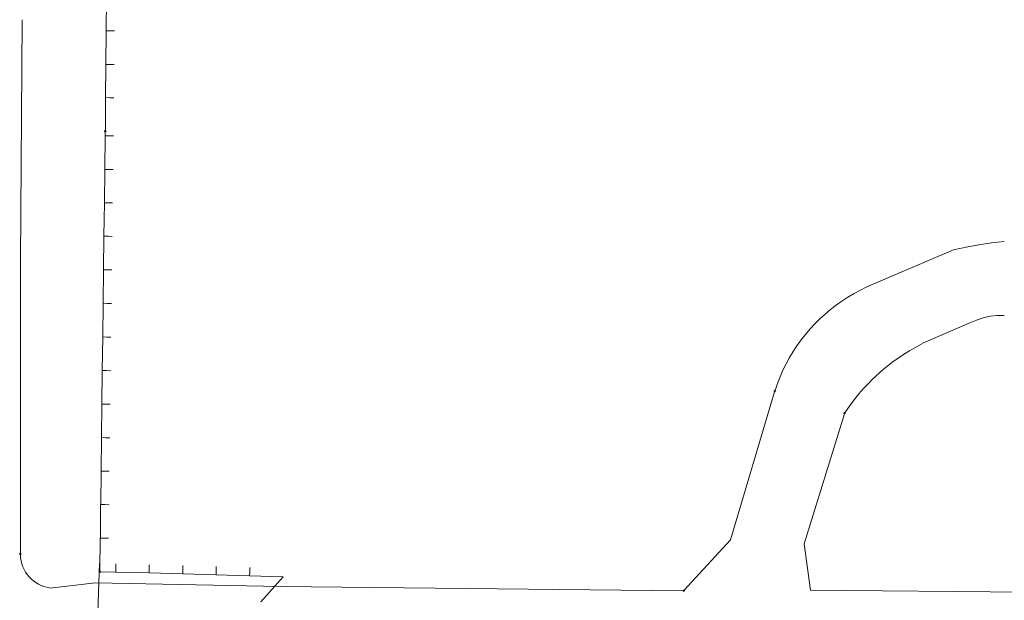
# Model space of a CAD drawing. Header units: metres. Extents: x -15 to 143, y -45 to 47.
# Tile 28 of 41: x 87.49 to 89.6, y 30.05 to 31.3. Entities that reach past the tile are written whole.
import ezdxf

# ---------------------------------------------------------------- set-up
doc = ezdxf.new("R2010")
doc.units = ezdxf.units.M
doc.header["$LTSCALE"] = 0.0125
doc.layers.add('X_YYY_STF_8', color=7, linetype='Continuous', lineweight=9)

# ---------------------------------------------------------------- blocks, each defined once
blk = doc.blocks.new('Ü_Plan_W')
at = {"layer": 'X_YYY_STF_8', "linetype": 'Continuous', "lineweight": 0}
for points in [[(0.1818, 4.2096), (0.181, 4.2084), (0.1797, 4.2084), (0.1793, 4.2096), (0.1797, 4.2105), (0.181, 4.2105)], [(1.3799, 3.7448), (1.379, 3.7435), (1.3782, 3.7435), (1.3773, 3.7448), (1.3782, 3.7457), (1.379, 3.7457), (1.3799, 3.7448)], [(1.5047, 3.705), (1.5039, 3.7038), (1.5026, 3.7038), (1.5022, 3.705), (1.5026, 3.7059), (1.5039, 3.7059)], [(0.0298, 3.4536), (0.029, 3.4523), (0.0277, 3.4523), (0.0273, 3.4536), (0.0277, 3.4544), (0.029, 3.4544), (0.0298, 3.4536)], [(1.2173, 3.3875), (1.2164, 3.3867), (1.2152, 3.3867), (1.2143, 3.3875), (1.2152, 3.3888), (1.2164, 3.3888), (1.2173, 3.3875)]]:
    blk.add_hatch(color=256, dxfattribs=at).paths.add_polyline_path(points, flags=0)
at = {"layer": 'X_YYY_STF_8', "linetype": 'Continuous', "lineweight": 9}
blk.add_hatch(color=256, dxfattribs=at).paths.add_polyline_path([(0.1721, 3.4214), (0.1712, 3.4205), (0.17, 3.4205), (0.1695, 3.4214), (0.17, 3.4227), (0.1712, 3.4227), (0.1721, 3.4214)], flags=0)
at = {"layer": 'X_YYY_STF_8', "linetype": 'Continuous', "lineweight": 0}
for p, q in [((0.1822, 4.3896), (0.1827, 4.4497)), ((0.1814, 4.3294), (0.1822, 4.3896)), ((0.1822, 4.3896), (0.1822, 4.3896)), ((0.1894, 4.3896), (0.1971, 4.3896)), ((0.181, 4.2698), (0.1814, 4.3294)), ((0.1814, 4.3294), (0.1814, 4.3292)), ((0.189, 4.3294), (0.1966, 4.3294)), ((0.1806, 4.2109), (0.181, 4.2693)), ((0.181, 4.2693), (0.181, 4.2698)), ((0.1886, 4.2693), (0.1958, 4.2693)), ((0.1797, 4.1415), (0.1801, 4.2016)), ((0.1801, 4.2016), (0.1801, 4.2084)), ((0.1801, 4.2016), (0.1801, 4.2014)), ((0.1814, 4.2096), (0.1814, 4.2094)), ((0.1877, 4.2016), (0.1954, 4.2012)), ((0.1789, 4.0818), (0.1797, 4.1415)), ((0.1797, 4.1415), (0.1797, 4.1415)), ((0.1869, 4.1415), (0.1945, 4.1415)), ((0.178, 4.0217), (0.1789, 4.0818)), ((0.1789, 4.0818), (0.1789, 4.0816)), ((0.1865, 4.0814), (0.1937, 4.0814)), ((0.1776, 3.9616), (0.178, 4.0217)), ((0.178, 4.0217), (0.178, 4.0215)), ((0.1856, 4.0217), (0.1928, 4.0213)), ((1.6986, 3.9975), (1.7211, 4.0022)), ((1.7211, 4.0022), (1.7435, 4.0064)), ((1.7435, 4.0064), (1.7664, 4.0098)), ((1.7664, 4.0098), (1.7892, 4.0124)), ((1.6986, 3.9975), (1.5433, 3.9311)), ((0.0286, 3.4544), (0.0286, 3.9785)), ((0.1767, 3.9019), (0.1772, 3.9616)), ((0.1772, 3.9616), (0.1776, 3.9616)), ((0.1848, 3.9616), (0.1924, 3.9616)), ((0.1759, 3.8418), (0.1767, 3.9015)), ((0.1767, 3.9015), (0.1767, 3.9019)), ((0.1839, 3.9015), (0.1916, 3.9015)), ((1.7515, 3.8761), (1.7638, 3.8786)), ((1.7638, 3.8786), (1.7765, 3.8799)), ((1.7765, 3.8799), (1.7892, 3.8799)), ((1.6449, 3.8308), (1.7278, 3.8667)), ((1.7278, 3.8667), (1.7397, 3.8718)), ((1.7397, 3.8718), (1.7515, 3.8761)), ((0.175, 3.7816), (0.1759, 3.8418)), ((0.1759, 3.8418), (0.1759, 3.8416)), ((0.1835, 3.8413), (0.1907, 3.8413)), ((0.1746, 3.7215), (0.175, 3.7816)), ((0.175, 3.7816), (0.175, 3.7814)), ((0.1827, 3.7816), (0.1903, 3.7812)), ((1.3782, 3.7435), (1.299, 3.4785)), ((1.3794, 3.7448), (1.3794, 3.7446)), ((0.1738, 3.6618), (0.1746, 3.7215)), ((0.1746, 3.7215), (0.1746, 3.7215)), ((0.1818, 3.7215), (0.1894, 3.7215)), ((1.4311, 3.4713), (1.503, 3.7038)), ((1.5043, 3.705), (1.5043, 3.7048)), ((0.1729, 3.6017), (0.1738, 3.6614)), ((0.1738, 3.6614), (0.1738, 3.6618)), ((0.181, 3.6614), (0.1886, 3.6614)), ((0.1725, 3.5416), (0.1729, 3.6017)), ((0.1729, 3.6017), (0.1729, 3.6015)), ((0.1806, 3.6013), (0.1877, 3.6013)), ((0.1717, 3.4815), (0.1721, 3.5416)), ((0.1721, 3.5416), (0.1725, 3.5416)), ((0.1797, 3.5416), (0.1873, 3.5412)), ((0.1712, 3.4815), (0.1717, 3.4815)), ((0.1789, 3.4815), (0.1865, 3.4815)), ((1.299, 3.4785), (1.2164, 3.3884)), ((1.4425, 3.3884), (1.4311, 3.4713)), ((0.1992, 3.4282), (0.1992, 3.4358)), ((0.1717, 3.4218), (0.1717, 3.4214)), ((0.1992, 3.421), (0.1721, 3.4214)), ((0.2589, 3.4193), (0.1988, 3.421)), ((0.1988, 3.421), (0.1992, 3.421)), ((0.319, 3.4176), (0.2589, 3.4193)), ((0.2589, 3.4193), (0.2589, 3.4193)), ((0.2593, 3.4265), (0.2593, 3.4341)), ((0.319, 3.4248), (0.3194, 3.4324)), ((0.3791, 3.4235), (0.3791, 3.4307)), ((0.4392, 3.4218), (0.4392, 3.4294)), ((0.1632, 3.4015), (0.0811, 3.3922)), ((0.4934, 3.3951), (0.1632, 3.4015)), ((0.3791, 3.4159), (0.319, 3.4176)), ((0.319, 3.4176), (0.319, 3.4176)), ((0.4388, 3.4142), (0.3787, 3.4159)), ((0.3787, 3.4159), (0.3791, 3.4159)), ((0.4989, 3.4125), (0.4388, 3.4142)), ((0.4388, 3.4142), (0.4388, 3.4142)), ((1.2148, 3.3875), (0.4934, 3.3951)), ((1.2169, 3.3879), (1.2169, 3.3875)), ((2.1541, 3.3824), (1.4425, 3.3884))]:
    blk.add_line(p, q, dxfattribs=at)
at = {"layer": 'X_YYY_STF_8', "linetype": 'Continuous', "lineweight": 5}
blk.add_line((0.0286, 3.9785), (0.032, 4.409), dxfattribs=at)
at = {"layer": 'X_YYY_STF_8', "linetype": 'Continuous', "lineweight": 13}
for p, q in [((0.1822, 4.3896), (0.1894, 4.3896)), ((0.1814, 4.3294), (0.189, 4.3294)), ((0.181, 4.2698), (0.1886, 4.2693)), ((0.1801, 4.2016), (0.1877, 4.2016)), ((0.1797, 4.1415), (0.1869, 4.1415)), ((0.1789, 4.0818), (0.1865, 4.0814)), ((0.178, 4.0217), (0.1856, 4.0217)), ((0.1776, 3.9616), (0.1848, 3.9616)), ((0.1767, 3.9019), (0.1839, 3.9015)), ((0.1759, 3.8418), (0.1835, 3.8413)), ((0.175, 3.7816), (0.1827, 3.7816)), ((0.1746, 3.7215), (0.1818, 3.7215)), ((0.1738, 3.6618), (0.181, 3.6614)), ((0.1729, 3.6017), (0.1806, 3.6013)), ((0.1725, 3.5416), (0.1797, 3.5416)), ((0.1717, 3.4815), (0.1789, 3.4815)), ((0.1992, 3.421), (0.1992, 3.4282)), ((0.2589, 3.4193), (0.2593, 3.4265)), ((0.319, 3.4176), (0.319, 3.4248)), ((0.3791, 3.4159), (0.3791, 3.4235)), ((0.4388, 3.4142), (0.4392, 3.4218))]:
    blk.add_line(p, q, dxfattribs=at)
at = {"layer": 'X_YYY_STF_8', "linetype": 'Continuous', "lineweight": 9}
for p, q in [((0.1822, 4.3896), (0.1822, 4.3896)), ((0.1814, 4.3294), (0.1814, 4.3292)), ((0.181, 4.2693), (0.181, 4.2698)), ((0.1801, 4.2016), (0.1801, 4.2014)), ((0.1797, 4.1415), (0.1797, 4.1415)), ((0.1789, 4.0818), (0.1789, 4.0816)), ((0.178, 4.0217), (0.178, 4.0215)), ((0.1772, 3.9616), (0.1776, 3.9616)), ((0.1767, 3.9015), (0.1767, 3.9019)), ((0.1759, 3.8418), (0.1759, 3.8416)), ((0.175, 3.7816), (0.175, 3.7814)), ((0.1746, 3.7215), (0.1746, 3.7215)), ((0.1738, 3.6614), (0.1738, 3.6618)), ((0.1729, 3.6017), (0.1729, 3.6015)), ((0.1721, 3.5416), (0.1725, 3.5416)), ((0.1708, 3.4227), (0.1712, 3.4815)), ((0.1712, 3.4815), (0.1717, 3.4815)), ((0.0294, 3.4536), (0.0294, 3.4534)), ((0.1988, 3.421), (0.1992, 3.421)), ((0.2589, 3.4193), (0.2589, 3.4193)), ((0.319, 3.4176), (0.319, 3.4176)), ((0.3787, 3.4159), (0.3791, 3.4159)), ((0.4388, 3.4142), (0.4388, 3.4142)), ((0.4989, 3.4125), (0.4591, 3.3676))]:
    blk.add_line(p, q, dxfattribs=at)
at = {"layer": 'X_YYY_STF_8', "linetype": 'Continuous', "lineweight": 18}
blk.add_line((0.1624, 3.2148), (0.17, 3.4366), dxfattribs=at)
at = {"layer": 'X_YYY_STF_8', "linetype": 'Continuous', "lineweight": 0}
for points in [[(0.1793, 4.2096), (0.1793, 4.2098), (0.1793, 4.2099), (0.1793, 4.21), (0.1793, 4.2101), (0.1794, 4.2102), (0.1794, 4.2103), (0.1794, 4.2104), (0.1795, 4.2105), (0.1795, 4.2105), (0.1795, 4.2106), (0.1796, 4.2107), (0.1796, 4.2107), (0.1797, 4.2108), (0.1798, 4.2108), (0.1798, 4.2108), (0.1799, 4.2109), (0.1799, 4.2109), (0.18, 4.2109), (0.1801, 4.2109), (0.1801, 4.2109)], [(0.1801, 4.2109), (0.1803, 4.2109), (0.1804, 4.2109), (0.1805, 4.2109), (0.1806, 4.2109), (0.1807, 4.2108), (0.1808, 4.2108), (0.1809, 4.2108), (0.1809, 4.2107), (0.181, 4.2107), (0.1811, 4.2106), (0.1811, 4.2105), (0.1812, 4.2105), (0.1812, 4.2104), (0.1813, 4.2103), (0.1813, 4.2102), (0.1813, 4.2101), (0.1814, 4.21), (0.1814, 4.2099), (0.1814, 4.2098), (0.1814, 4.2096)], [(0.1814, 4.2096), (0.1814, 4.2096), (0.1814, 4.2095), (0.1814, 4.2094), (0.1813, 4.2094), (0.1813, 4.2093), (0.1813, 4.2093), (0.1812, 4.2092), (0.1812, 4.2092), (0.1811, 4.2091), (0.1811, 4.2091), (0.181, 4.209), (0.1809, 4.209), (0.1809, 4.2089), (0.1808, 4.2089), (0.1807, 4.2089), (0.1806, 4.2088), (0.1805, 4.2088), (0.1804, 4.2088), (0.1803, 4.2088), (0.1801, 4.2088)], [(1.379, 3.7461), (1.3832, 3.7583), (1.3879, 3.7702), (1.393, 3.782), (1.3987, 3.7934), (1.4047, 3.8046), (1.4113, 3.8155), (1.4182, 3.826), (1.4256, 3.8363), (1.4334, 3.8463), (1.4416, 3.8559), (1.4502, 3.8652), (1.4592, 3.8741), (1.4685, 3.8826), (1.4782, 3.8908), (1.4883, 3.8985), (1.4986, 3.9059), (1.5093, 3.9129), (1.5203, 3.9194), (1.5317, 3.9255), (1.5433, 3.9311)], [(1.5039, 3.7059), (1.5093, 3.7138), (1.5148, 3.7216), (1.5206, 3.7292), (1.5266, 3.7366), (1.5327, 3.7439), (1.539, 3.751), (1.5455, 3.7579), (1.5522, 3.7647), (1.5591, 3.7713), (1.5661, 3.7777), (1.5733, 3.7839), (1.5807, 3.7899), (1.5882, 3.7957), (1.5959, 3.8014), (1.6037, 3.8068), (1.6116, 3.812), (1.6197, 3.817), (1.628, 3.8218), (1.6364, 3.8264), (1.6449, 3.8308)], [(1.3773, 3.7448), (1.3773, 3.7449), (1.3773, 3.7451), (1.3773, 3.7452), (1.3774, 3.7453), (1.3774, 3.7454), (1.3774, 3.7455), (1.3775, 3.7455), (1.3775, 3.7456), (1.3776, 3.7457), (1.3776, 3.7458), (1.3777, 3.7458), (1.3778, 3.7459), (1.3779, 3.7459), (1.3779, 3.746), (1.378, 3.746), (1.3781, 3.746), (1.3782, 3.7461), (1.3783, 3.7461), (1.3785, 3.7461), (1.3786, 3.7461)], [(1.3786, 3.744), (1.3785, 3.744), (1.3783, 3.744), (1.3782, 3.744), (1.3781, 3.744), (1.378, 3.744), (1.3779, 3.7441), (1.3779, 3.7441), (1.3778, 3.7441), (1.3777, 3.7442), (1.3776, 3.7442), (1.3776, 3.7443), (1.3775, 3.7443), (1.3775, 3.7444), (1.3774, 3.7444), (1.3774, 3.7445), (1.3774, 3.7446), (1.3773, 3.7446), (1.3773, 3.7447), (1.3773, 3.7448), (1.3773, 3.7448)], [(1.3786, 3.7461), (1.3786, 3.7461), (1.3787, 3.7461), (1.3788, 3.7461), (1.3788, 3.746), (1.3789, 3.746), (1.379, 3.746), (1.379, 3.7459), (1.3791, 3.7459), (1.3791, 3.7458), (1.3792, 3.7458), (1.3792, 3.7457), (1.3793, 3.7456), (1.3793, 3.7455), (1.3793, 3.7455), (1.3794, 3.7454), (1.3794, 3.7453), (1.3794, 3.7452), (1.3794, 3.7451), (1.3794, 3.7449), (1.3794, 3.7448)], [(1.3794, 3.7448), (1.3794, 3.7448), (1.3794, 3.7447), (1.3794, 3.7446), (1.3794, 3.7446), (1.3794, 3.7445), (1.3793, 3.7444), (1.3793, 3.7444), (1.3793, 3.7443), (1.3792, 3.7443), (1.3792, 3.7442), (1.3791, 3.7442), (1.3791, 3.7441), (1.379, 3.7441), (1.379, 3.7441), (1.3789, 3.744), (1.3788, 3.744), (1.3788, 3.744), (1.3787, 3.744), (1.3786, 3.744), (1.3786, 3.744)], [(1.5022, 3.705), (1.5022, 3.7051), (1.5022, 3.7053), (1.5022, 3.7054), (1.5022, 3.7055), (1.5023, 3.7056), (1.5023, 3.7057), (1.5023, 3.7058), (1.5024, 3.7058), (1.5024, 3.7059), (1.5025, 3.706), (1.5025, 3.706), (1.5026, 3.7061), (1.5026, 3.7061), (1.5027, 3.7062), (1.5027, 3.7062), (1.5028, 3.7062), (1.5029, 3.7063), (1.5029, 3.7063), (1.503, 3.7063), (1.503, 3.7063)], [(1.503, 3.7042), (1.503, 3.7042), (1.5029, 3.7042), (1.5029, 3.7042), (1.5028, 3.7042), (1.5027, 3.7043), (1.5027, 3.7043), (1.5026, 3.7043), (1.5026, 3.7044), (1.5025, 3.7044), (1.5025, 3.7044), (1.5024, 3.7045), (1.5024, 3.7045), (1.5023, 3.7046), (1.5023, 3.7047), (1.5023, 3.7047), (1.5022, 3.7048), (1.5022, 3.7048), (1.5022, 3.7049), (1.5022, 3.705), (1.5022, 3.705)], [(1.503, 3.7063), (1.5032, 3.7063), (1.5033, 3.7063), (1.5034, 3.7063), (1.5035, 3.7062), (1.5036, 3.7062), (1.5037, 3.7062), (1.5038, 3.7061), (1.5039, 3.7061), (1.5039, 3.706), (1.504, 3.706), (1.5041, 3.7059), (1.5041, 3.7058), (1.5042, 3.7058), (1.5042, 3.7057), (1.5042, 3.7056), (1.5043, 3.7055), (1.5043, 3.7054), (1.5043, 3.7053), (1.5043, 3.7051), (1.5043, 3.705)], [(1.5043, 3.705), (1.5043, 3.705), (1.5043, 3.7049), (1.5043, 3.7048), (1.5042, 3.7048), (1.5042, 3.7047), (1.5041, 3.7047), (1.5041, 3.7046), (1.504, 3.7045), (1.5039, 3.7045), (1.5038, 3.7044), (1.5038, 3.7044), (1.5037, 3.7044), (1.5036, 3.7043), (1.5035, 3.7043), (1.5034, 3.7043), (1.5033, 3.7042), (1.5033, 3.7042), (1.5032, 3.7042), (1.5031, 3.7042), (1.503, 3.7042)], [(0.1695, 3.4218), (0.1695, 3.4219), (0.1696, 3.4219), (0.1696, 3.422), (0.1696, 3.4221), (0.1696, 3.4221), (0.1696, 3.4222), (0.1697, 3.4222), (0.1697, 3.4223), (0.1698, 3.4223), (0.1698, 3.4224), (0.1699, 3.4224), (0.1699, 3.4225), (0.17, 3.4225), (0.17, 3.4226), (0.1701, 3.4226), (0.1701, 3.4226), (0.1702, 3.4226), (0.1703, 3.4227), (0.1703, 3.4227), (0.1704, 3.4227)], [(0.1704, 3.4205), (0.1703, 3.4205), (0.1703, 3.4206), (0.1702, 3.4206), (0.1701, 3.4206), (0.1701, 3.4206), (0.17, 3.4207), (0.17, 3.4207), (0.1699, 3.4207), (0.1699, 3.4208), (0.1698, 3.4209), (0.1698, 3.4209), (0.1697, 3.421), (0.1697, 3.4211), (0.1696, 3.4212), (0.1696, 3.4213), (0.1696, 3.4214), (0.1696, 3.4215), (0.1696, 3.4216), (0.1695, 3.4217), (0.1695, 3.4218)], [(0.1704, 3.4227), (0.1705, 3.4227), (0.1706, 3.4227), (0.1707, 3.4226), (0.1708, 3.4226), (0.1709, 3.4226), (0.171, 3.4226), (0.1711, 3.4225), (0.1712, 3.4225), (0.1713, 3.4224), (0.1713, 3.4224), (0.1714, 3.4223), (0.1715, 3.4223), (0.1715, 3.4222), (0.1715, 3.4222), (0.1716, 3.4221), (0.1716, 3.4221), (0.1716, 3.422), (0.1717, 3.4219), (0.1717, 3.4219), (0.1717, 3.4218)], [(0.1717, 3.4214), (0.1717, 3.4213), (0.1717, 3.4213), (0.1716, 3.4212), (0.1716, 3.4211), (0.1716, 3.4211), (0.1715, 3.421), (0.1715, 3.421), (0.1715, 3.4209), (0.1714, 3.4209), (0.1713, 3.4208), (0.1713, 3.4208), (0.1712, 3.4207), (0.1711, 3.4207), (0.171, 3.4206), (0.1709, 3.4206), (0.1708, 3.4206), (0.1707, 3.4206), (0.1706, 3.4206), (0.1705, 3.4205), (0.1704, 3.4205)], [(1.2143, 3.3879), (1.2143, 3.388), (1.2144, 3.3881), (1.2144, 3.3881), (1.2144, 3.3882), (1.2145, 3.3883), (1.2145, 3.3883), (1.2146, 3.3884), (1.2147, 3.3884), (1.2147, 3.3885), (1.2148, 3.3885), (1.2149, 3.3886), (1.215, 3.3886), (1.2151, 3.3887), (1.2151, 3.3887), (1.2152, 3.3887), (1.2153, 3.3887), (1.2154, 3.3888), (1.2155, 3.3888), (1.2155, 3.3888), (1.2156, 3.3888)], [(1.2156, 3.3867), (1.2155, 3.3867), (1.2155, 3.3867), (1.2154, 3.3867), (1.2153, 3.3867), (1.2152, 3.3868), (1.2151, 3.3868), (1.2151, 3.3868), (1.215, 3.3869), (1.2149, 3.3869), (1.2148, 3.387), (1.2147, 3.3871), (1.2147, 3.3871), (1.2146, 3.3872), (1.2145, 3.3873), (1.2145, 3.3874), (1.2144, 3.3875), (1.2144, 3.3876), (1.2144, 3.3877), (1.2143, 3.3878), (1.2143, 3.3879)], [(1.2156, 3.3888), (1.2157, 3.3888), (1.2158, 3.3888), (1.216, 3.3888), (1.2161, 3.3887), (1.2162, 3.3887), (1.2163, 3.3887), (1.2163, 3.3887), (1.2164, 3.3886), (1.2165, 3.3886), (1.2166, 3.3885), (1.2166, 3.3885), (1.2167, 3.3884), (1.2167, 3.3884), (1.2168, 3.3883), (1.2168, 3.3883), (1.2168, 3.3882), (1.2168, 3.3881), (1.2169, 3.3881), (1.2169, 3.388), (1.2169, 3.3879)], [(1.2169, 3.3875), (1.2169, 3.3875), (1.2168, 3.3874), (1.2168, 3.3873), (1.2168, 3.3873), (1.2167, 3.3872), (1.2167, 3.3872), (1.2166, 3.3871), (1.2165, 3.387), (1.2165, 3.387), (1.2164, 3.3869), (1.2163, 3.3869), (1.2162, 3.3868), (1.2161, 3.3868), (1.2161, 3.3868), (1.216, 3.3867), (1.2159, 3.3867), (1.2158, 3.3867), (1.2157, 3.3867), (1.2157, 3.3867), (1.2156, 3.3867)]]:
    blk.add_lwpolyline(points, dxfattribs=at)
for points in [[(0.1818, 4.2096), (0.181, 4.2084), (0.1797, 4.2084), (0.1793, 4.2096), (0.1797, 4.2105), (0.181, 4.2105)], [(1.3799, 3.7448), (1.379, 3.7435), (1.3782, 3.7435), (1.3773, 3.7448), (1.3782, 3.7457), (1.379, 3.7457), (1.3799, 3.7448)], [(1.5047, 3.705), (1.5039, 3.7038), (1.5026, 3.7038), (1.5022, 3.705), (1.5026, 3.7059), (1.5039, 3.7059)], [(0.0298, 3.4536), (0.029, 3.4523), (0.0277, 3.4523), (0.0273, 3.4536), (0.0277, 3.4544), (0.029, 3.4544), (0.0298, 3.4536)], [(1.2173, 3.3875), (1.2164, 3.3867), (1.2152, 3.3867), (1.2143, 3.3875), (1.2152, 3.3888), (1.2164, 3.3888), (1.2173, 3.3875)]]:
    blk.add_lwpolyline(points, close=True, dxfattribs=at)
at = {"layer": 'X_YYY_STF_8', "linetype": 'Continuous', "lineweight": 9}
for points in [[(0.0273, 3.4536), (0.0273, 3.4536), (0.0273, 3.4537), (0.0273, 3.4538), (0.0274, 3.4539), (0.0274, 3.4539), (0.0274, 3.454), (0.0274, 3.4541), (0.0275, 3.4542), (0.0275, 3.4543), (0.0276, 3.4544), (0.0276, 3.4544), (0.0277, 3.4545), (0.0277, 3.4546), (0.0278, 3.4546), (0.0278, 3.4547), (0.0279, 3.4547), (0.028, 3.4548), (0.028, 3.4548), (0.0281, 3.4548), (0.0282, 3.4548)], [(0.0282, 3.4523), (0.0281, 3.4523), (0.028, 3.4523), (0.028, 3.4523), (0.0279, 3.4524), (0.0278, 3.4524), (0.0278, 3.4525), (0.0277, 3.4525), (0.0277, 3.4526), (0.0276, 3.4527), (0.0276, 3.4528), (0.0275, 3.4529), (0.0275, 3.4529), (0.0274, 3.453), (0.0274, 3.4531), (0.0274, 3.4532), (0.0274, 3.4533), (0.0273, 3.4533), (0.0273, 3.4534), (0.0273, 3.4535), (0.0273, 3.4536)], [(0.0282, 3.4548), (0.0283, 3.4548), (0.0284, 3.4548), (0.0285, 3.4548), (0.0286, 3.4547), (0.0287, 3.4547), (0.0288, 3.4546), (0.0289, 3.4546), (0.029, 3.4545), (0.029, 3.4544), (0.0291, 3.4544), (0.0292, 3.4543), (0.0292, 3.4542), (0.0293, 3.4541), (0.0293, 3.454), (0.0293, 3.4539), (0.0294, 3.4539), (0.0294, 3.4538), (0.0294, 3.4537), (0.0294, 3.4536), (0.0294, 3.4536)], [(0.0294, 3.4536), (0.0294, 3.4534), (0.0294, 3.4533), (0.0294, 3.4532), (0.0294, 3.4531), (0.0293, 3.453), (0.0293, 3.4529), (0.0293, 3.4528), (0.0292, 3.4528), (0.0292, 3.4527), (0.0291, 3.4526), (0.029, 3.4526), (0.029, 3.4525), (0.0289, 3.4524), (0.0288, 3.4524), (0.0287, 3.4524), (0.0286, 3.4523), (0.0285, 3.4523), (0.0284, 3.4523), (0.0283, 3.4523), (0.0282, 3.4523)]]:
    blk.add_lwpolyline(points, dxfattribs=at)
blk.add_lwpolyline([(0.1721, 3.4214), (0.1712, 3.4205), (0.17, 3.4205), (0.1695, 3.4214), (0.17, 3.4227), (0.1712, 3.4227), (0.1721, 3.4214)], close=True, dxfattribs=at)
at = {"layer": 'X_YYY_STF_8', "linetype": 'Continuous', "lineweight": 0}
for centre, radius, start, end in [((0.1802, 4.2097), 0.000908, 183.9324, 266.2301), ((0.0902, 3.4536), 0.0616, 181.6157, 261.9071)]:
    blk.add_arc(centre, radius, start, end, dxfattribs=at)

msp = doc.modelspace()

# ---------------------------------------------------------------- block references
at = {"xscale": 1.2, "yscale": 1.2}
msp.add_blockref('Ü_Plan_W', (87.4558, 26.0077, 0), dxfattribs=at)

doc.saveas('drawing.dxf')
